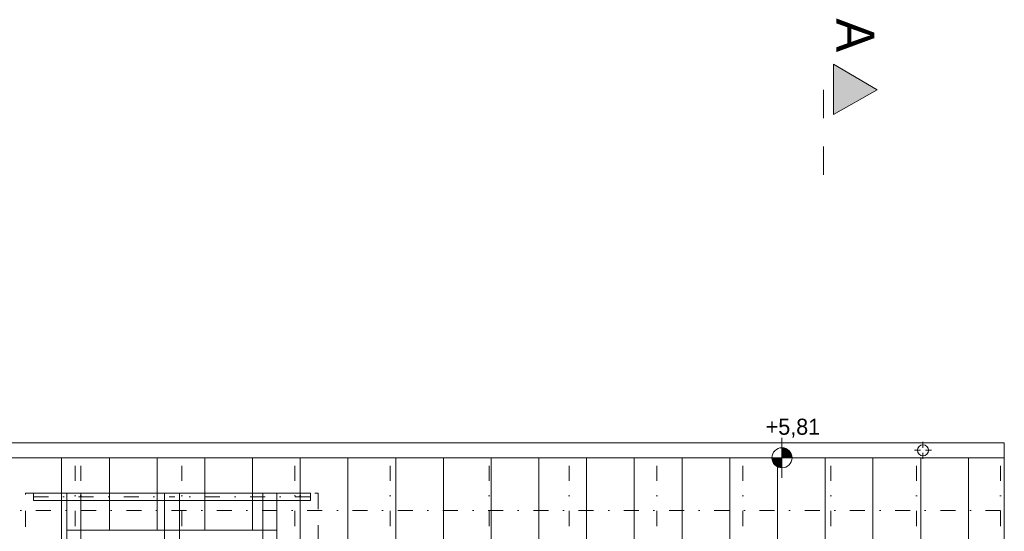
# Model space of a CAD drawing. Extents: x -440864 to -355682, y 13652 to 155872.
# Tile 179 of 179: x -424125 to -414325, y 150773 to 155872. Entities that reach past the tile are written whole.
import ezdxf

# ---------------------------------------------------------------- set-up
doc = ezdxf.new("R2010")
doc.units = 0
doc.header["$MEASUREMENT"] = 0
for name, pattern in [('Dashed', [564.444447, 282.222223, -282.222223]), ('Dot & Dashed', [450, 150, -150, 0, -150]), ('Przerywana', [320, 160, -160])]:
    doc.linetypes.add(name, pattern=pattern)
doc.layers.add('#podkład', color=252, linetype='Continuous')
doc.layers.add('INWENT RZĘDNE', color=252, linetype='Continuous')
for name, color, linetype, lineweight in [('Arch dachowki_Nr_Pióra__81', 252, 'Continuous', 9), ('INWENT DACH_Nr_Pióra__21', 252, 'Continuous', 9), ('INWENT KONST. DREWNIANA_Nr_Pióra__2', 252, 'Continuous', 13), ('INWENT KONST. DREWNIANA_Nr_Pióra__21', 252, 'Continuous', 9), ('INWENT OPISY_Nr_Pióra__21', 252, 'Continuous', 9), ('INWENT OPISY_Nr_Pióra__41', 252, 'Continuous', 15), ('INWENT RURY SPUSTOWE_Nr_Pióra__21', 252, 'Continuous', 9), ('INWENT RZĘDNE_Nr_Pióra__21', 252, 'Continuous', 9)]:
    doc.layers.add(name, color=color, linetype=linetype, lineweight=lineweight)
doc.styles.add('GENERATED_STYLE_2', font='txt')
doc.styles.add('GENERATED_STYLE_5', font='txt')

# ---------------------------------------------------------------- blocks, each defined once
blk = doc.blocks.new('Koty wysokościowe_41', base_point=(-416537.7, 142453.8))
at = {"layer": 'INWENT RZĘDNE_Nr_Pióra__21', "linetype": 'Continuous'}
for points in [[(-416537.7, 142453.8), (-416437.7, 142453.8), (-416445.3, 142492.1), (-416467, 142524.5), (-416499.4, 142546.2), (-416537.7, 142553.8)], [(-416537.7, 142453.8), (-416637.7, 142453.8), (-416630.1, 142415.6), (-416608.4, 142383.1), (-416576, 142361.4), (-416537.7, 142353.8)]]:
    blk.add_hatch(color=256, dxfattribs=at).paths.add_polyline_path(points, flags=0)
for p, q in [((-416537.7, 142253.8), (-416537.7, 142653.8)), ((-416737.7, 142453.8), (-416337.7, 142453.8))]:
    blk.add_line(p, q, dxfattribs=at)
blk.add_circle((-416537.7, 142453.8), 100, dxfattribs=at)
at = {"layer": 'INWENT RZĘDNE_Nr_Pióra__21', "insert": (-416699.5, 142653.8), "char_height": 160, "attachment_point": 7, "style": 'GENERATED_STYLE_2'}
blk.add_mtext('{+5,81}', dxfattribs=at)
blk = doc.blocks.new('poddasze nieuż.')
at = {"layer": 'INWENT OPISY_Nr_Pióra__21', "linetype": 'Continuous'}
blk.add_hatch(color=252, dxfattribs=at).paths.add_polyline_path([(-415588.7, 124171.7), (-416024.9, 123927.4), (-416024.9, 124427.4)], flags=0)
at = {"layer": 'Arch dachowki_Nr_Pióra__81', "color": 252, "linetype": 'Continuous'}
for p, q in [((-423707.4, 118434.3), (-423707.4, 120505.5)), ((-423232.4, 119784.3), (-423232.4, 120505.5)), ((-422757.4, 119784.3), (-422757.4, 120505.5)), ((-422282.4, 119784.3), (-422282.4, 120505.5)), ((-421807.4, 119784.3), (-421807.4, 120505.5)), ((-421332.4, 118434.3), (-421332.4, 120505.5)), ((-420857.4, 118434.3), (-420857.4, 120505.5)), ((-420382.4, 118434.3), (-420382.4, 120505.5)), ((-419907.4, 118434.3), (-419907.4, 120505.5)), ((-419432.4, 118434.3), (-419432.4, 120505.5)), ((-418957.4, 118434.3), (-418957.4, 120505.5)), ((-418482.4, 119449.3), (-418482.4, 120505.5)), ((-418007.4, 119449.3), (-418007.4, 120505.5)), ((-417532.4, 119449.3), (-417532.4, 120505.5)), ((-417057.4, 119449.3), (-417057.4, 120505.5)), ((-416582.4, 118434.3), (-416582.4, 120505.5)), ((-416107.4, 118434.3), (-416107.4, 120505.5)), ((-415632.4, 118434.3), (-415632.4, 120505.5)), ((-415157.4, 118434.3), (-415157.4, 120505.5)), ((-414682.4, 118434.3), (-414682.4, 120505.5))]:
    blk.add_line(p, q, dxfattribs=at)
at = {"layer": 'INWENT DACH_Nr_Pióra__21', "color": 252, "linetype": 'Continuous'}
for p, q in [((-415134.9, 120605.5), (-415134.9, 120665.5)), ((-415159.9, 120580.5), (-415219.9, 120580.5)), ((-415134.9, 120555.5), (-415134.9, 120495.5)), ((-415109.9, 120580.5), (-415049.9, 120580.5)), ((-414324.9, 120505.5), (-430714.9, 120505.5)), ((-414324.9, 120505.5), (-414324.9, 118334.3))]:
    blk.add_line(p, q, dxfattribs=at)
at = {"layer": 'INWENT DACH_Nr_Pióra__21', "color": 252, "linetype": 'Przerywana'}
for p, q in [((-424066.7, 118858.3), (-424066.7, 120154.3)), ((-424066.7, 120154.3), (-421153.2, 120154.3)), ((-421153.2, 120154.3), (-421153.2, 118858.3))]:
    blk.add_line(p, q, dxfattribs=at)
at = {"layer": 'INWENT DACH_Nr_Pióra__21', "color": 252, "linetype": 'Continuous'}
blk.add_circle((-415134.9, 120580.5), 55, dxfattribs=at)
at = {"layer": 'INWENT KONST. DREWNIANA_Nr_Pióra__2', "color": 252, "linetype": 'Continuous'}
for p, q in [((-423988.5, 120154.3), (-422609.9, 120154.3)), ((-423988.5, 120154.3), (-423988.5, 120079.3)), ((-422684.9, 120154.3), (-422684.9, 117664.3)), ((-422534.9, 120154.3), (-422684.9, 120154.3)), ((-421231.4, 120154.3), (-422609.9, 120154.3)), ((-422534.9, 117664.3), (-422534.9, 120154.3)), ((-421231.4, 120154.3), (-421231.4, 120079.3)), ((-423988.5, 120079.3), (-422609.9, 120079.3)), ((-421231.4, 120079.3), (-422609.9, 120079.3))]:
    blk.add_line(p, q, dxfattribs=at)
at = {"layer": 'INWENT KONST. DREWNIANA_Nr_Pióra__21', "color": 252, "linetype": 'Dot & Dashed'}
for p, q in [((-423572.4, 120425.9), (-423572.4, 115904.3)), ((-423517.4, 120425.9), (-423517.4, 115904.3)), ((-422512.4, 120425.9), (-422512.4, 119784.3)), ((-421387.4, 120425.9), (-421387.4, 115904.3)), ((-421332.4, 120425.9), (-421332.4, 115904.3)), ((-420437.4, 120425.9), (-420437.4, 115904.3)), ((-419452.4, 120425.9), (-419452.4, 115904.3)), ((-418657.4, 120425.9), (-418657.4, 115904.3)), ((-417782.4, 120425.9), (-417782.4, 115904.3)), ((-416927.4, 120425.9), (-416927.4, 115904.3)), ((-416052.4, 120425.9), (-416052.4, 115904.3)), ((-415197.4, 120425.9), (-415197.4, 115904.3)), ((-414362.4, 120425.9), (-414362.4, 115904.3)), ((-423988.5, 120116.8), (-422609.9, 120116.8)), ((-421231.4, 120116.8), (-422609.9, 120116.8)), ((-430714.9, 119979.3), (-414324.9, 119979.3))]:
    blk.add_line(p, q, dxfattribs=at)
at = {"layer": 'INWENT KONST. DREWNIANA_Nr_Pióra__21', "color": 252, "linetype": 'Continuous'}
for p, q in [((-423654.9, 120154.3), (-423654.9, 118434.3)), ((-423514.9, 120154.3), (-423654.9, 120154.3)), ((-423514.9, 118434.3), (-423514.9, 120154.3)), ((-421704.9, 120154.3), (-421704.9, 118434.3)), ((-421564.9, 120154.3), (-421704.9, 120154.3)), ((-421564.9, 118434.3), (-421564.9, 120154.3)), ((-421564.9, 119784.3), (-423654.9, 119784.3))]:
    blk.add_line(p, q, dxfattribs=at)
at = {"layer": 'INWENT OPISY_Nr_Pióra__41', "color": 252, "linetype": 'Continuous'}
for p, q in [((-416024.9, 123927.4), (-416024.9, 124427.4)), ((-415588.7, 124171.7), (-416024.9, 124427.4)), ((-416024.9, 123927.4), (-415588.7, 124171.7))]:
    blk.add_line(p, q, dxfattribs=at)
at = {"layer": 'INWENT OPISY_Nr_Pióra__41', "color": 252, "linetype": 'Dashed'}
blk.add_line((-416124.9, 124171.7), (-416124.9, 123071.7), dxfattribs=at)
at = {"layer": 'INWENT RURY SPUSTOWE_Nr_Pióra__21', "color": 252, "linetype": 'Continuous'}
for p, q in [((-414324.9, 120655.5), (-430714.9, 120655.5)), ((-414324.9, 120505.5), (-414324.9, 120655.5))]:
    blk.add_line(p, q, dxfattribs=at)
at = {"layer": 'INWENT RZĘDNE', "color": 252}
blk.add_blockref('Koty wysokościowe_41', (-416537.7, 120505.5), dxfattribs=at)
at = {"layer": 'INWENT OPISY_Nr_Pióra__21', "color": 252, "linetype": 'Continuous', "insert": (-415617.9, 124716.1), "char_height": 380, "attachment_point": 2, "rotation": 270, "style": 'GENERATED_STYLE_5'}
blk.add_mtext('{A}', dxfattribs=at)

msp = doc.modelspace()

# ---------------------------------------------------------------- block references
at = {"layer": '#podkład', "color": 3, "lineweight": 50}
msp.add_blockref('poddasze nieuż.', (0, 31000), dxfattribs=at)

doc.saveas('drawing.dxf')
